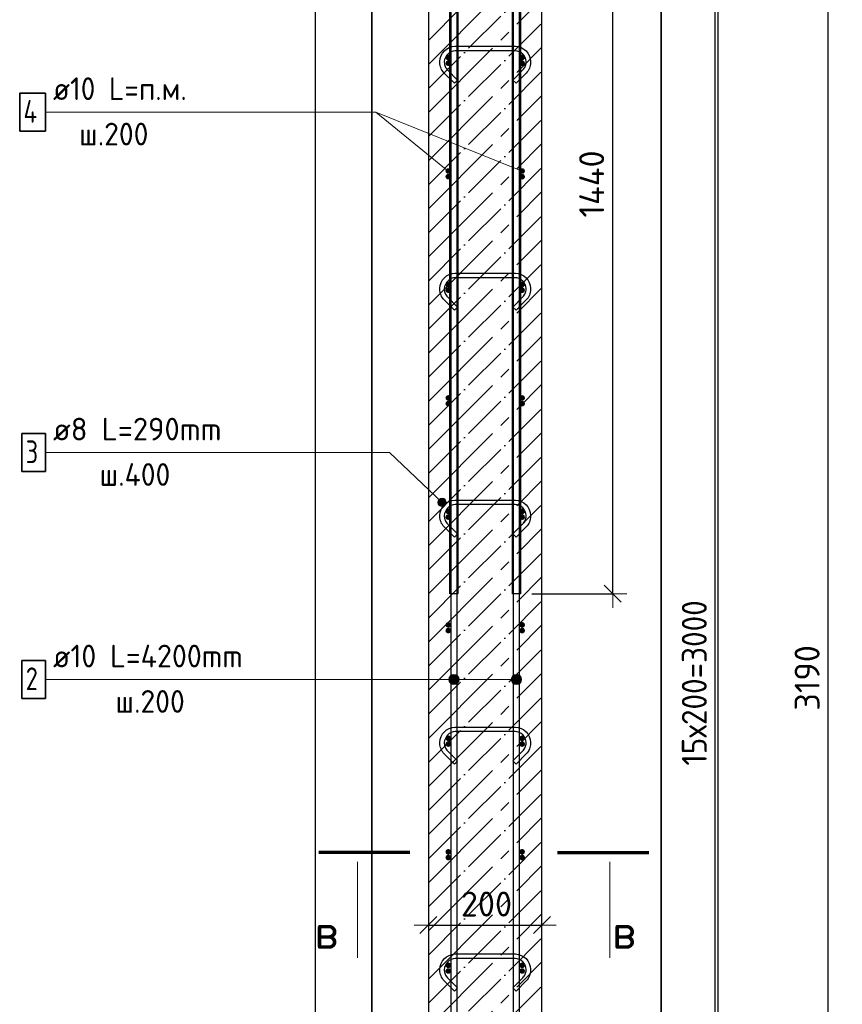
# Model space of a CAD drawing. Header units: millimetres. Extents: x -17997 to 37135, y 45383 to 72408.
# Tile 9 of 67: x -17946 to -16497, y 68907 to 70642. Entities that reach past the tile are written whole.
import ezdxf

# ---------------------------------------------------------------- set-up
doc = ezdxf.new("R2010")
doc.units = ezdxf.units.MM
doc.header["$PDMODE"] = 65
doc.linetypes.add('______11', pattern=[100, 80, -10, 0, -10])
doc.linetypes.add('______5', pattern=[220, 160, -20, 20, -20])
for name, color, linetype, lineweight in [('Standard', 7, 'Continuous', 25), ('Арм.стержн. Арматура края', 96, 'Continuous', 35), ('Арм.стержн. вертикальными 1', 22, 'Continuous', 35), ('Арм.стержн.горизонт. 1', 180, 'Continuous', 35), ('Размерная линия_ общее', 7, 'Continuous', 13)]:
    doc.layers.add(name, color=color, linetype=linetype, lineweight=lineweight)
doc.layers.add('Арм.стержн. вертикальными 2', color=7, linetype='Continuous', lineweight=35, true_color=0x006e00)
doc.layers.add('Арм.стержн.Стяжки', color=7, linetype='Continuous', lineweight=35, true_color=0x501e0f)
doc.styles.add('ISOCPEUR', font='ISOCPEUR')
doc.dimstyles.new('DIMSTYLE_3', dxfattribs={"dimtxt": 44, "dimasz": 50, "dimexe": 0, "dimexo": 0, "dimgap": 22, "dimtad": 2, "dimdec": 0, "dimrnd": 5, "dimzin": 12, "dimdsep": 46, "dimtxsty": 'ISOCPEUR', "dimblk1": 'ALL_ML_STRICH', "dimblk2": 'ALL_ML_STRICH', "dimsah": 1, "dimcen": 0, "dimclrd": 7, "dimclre": 256, "dimclrt": 7, "dimadec": 0, "dimazin": 0, "dimtfac": 1, "dimtdec": 0, "dimtix": 1, "dimtmove": 2, "dimatfit": 3, "dimfxl": 0, "dimtzin": 0, "dimlwd": 0, "dimlwe": -3, "dimarcsym": 0})

# ---------------------------------------------------------------- blocks, each defined once
blk = doc.blocks.new('ALL_ML_STRICH')
at = {"color": 0, "linetype": 'ByBlock', "lineweight": -2}
for p, q in [((0, -0.5), (0, 0.5)), ((-1, 0), (0.5, 0)), ((-0.3, -0.3), (0.3, 0.3))]:
    blk.add_line(p, q, dxfattribs=at)
blk = doc.blocks.new('*D125')
at = {"layer": 'DEFPOINTS', "color": 7, "linetype": 'Continuous', "lineweight": 13, "transparency": 33554687}
for p in [(-16904, 71070.4), (-17026.1, 67880.4), (-16522, 67880.4)]:
    blk.add_point(p, dxfattribs=at)
at = {"layer": 'Размерная линия_ общее', "color": 253, "linetype": 'Continuous', "lineweight": -2, "true_color": 0xa0a0a0, "transparency": 33554687}
for p, q in [((-16884, 71070.4), (-16522, 71070.4)), ((-17006.1, 67880.4), (-16522, 67880.4))]:
    blk.add_line(p, q, dxfattribs=at)
at = {"layer": 'Размерная линия_ общее', "color": 7, "linetype": 'Continuous', "lineweight": -2, "transparency": 33554687}
blk.add_line((-16522, 67880.4), (-16522, 71070.4), dxfattribs=at)
at = {"layer": 'Размерная линия_ общее', "color": 7, "linetype": 'Continuous', "lineweight": 13, "transparency": 33554687, "xscale": 50, "yscale": 50, "zscale": 50}
for p, rotation in [((-16522, 71070.4), 90), ((-16522, 67880.4), 270)]:
    blk.add_blockref('ALL_ML_STRICH', p, dxfattribs=dict(at, rotation=rotation))
at = {"layer": 'Размерная линия_ общее', "color": 7, "linetype": 'Continuous', "lineweight": 13, "transparency": 33554687, "insert": (-16559, 69482), "char_height": 44, "width": 176, "attachment_point": 5, "rotation": 90, "style": 'ISOCPEUR'}
blk.add_mtext('\\A1;{3190}', dxfattribs=at)
blk = doc.blocks.new('*D128')
at = {"layer": 'DEFPOINTS', "color": 7, "linetype": 'Continuous', "lineweight": 13, "transparency": 33554687}
for p in [(-17061.1, 70975.4), (-17061.1, 67975.4), (-16720.7, 67975.4)]:
    blk.add_point(p, dxfattribs=at)
at = {"layer": 'Размерная линия_ общее', "color": 253, "linetype": 'Continuous', "lineweight": -2, "true_color": 0xa0a0a0, "transparency": 33554687}
for p, q in [((-17041.1, 70975.4), (-16720.7, 70975.4)), ((-17041.1, 67975.4), (-16720.7, 67975.4))]:
    blk.add_line(p, q, dxfattribs=at)
at = {"layer": 'Размерная линия_ общее', "color": 7, "linetype": 'Continuous', "lineweight": -2, "transparency": 33554687}
blk.add_line((-16720.7, 67975.4), (-16720.7, 70975.4), dxfattribs=at)
at = {"layer": 'Размерная линия_ общее', "color": 7, "linetype": 'Continuous', "lineweight": 13, "transparency": 33554687, "xscale": 50, "yscale": 50, "zscale": 50}
for p, rotation in [((-16720.7, 70975.4), 90), ((-16720.7, 67975.4), 270)]:
    blk.add_blockref('ALL_ML_STRICH', p, dxfattribs=dict(at, rotation=rotation))
at = {"layer": 'Размерная линия_ общее', "color": 7, "linetype": 'Continuous', "lineweight": 13, "transparency": 33554687, "insert": (-16779.7, 69327.4), "char_height": 44, "width": 2.2, "attachment_point": 1, "rotation": 90, "line_spacing_factor": 0.60241, "style": 'ISOCPEUR'}
blk.add_mtext('\\W0.91;15х200=3000', dxfattribs=at)
blk = doc.blocks.new('*D132')
at = {"layer": 'DEFPOINTS', "color": 7, "linetype": 'Continuous', "lineweight": 13, "transparency": 33554687}
for p in [(-17036.1, 71070.4), (-17064.1, 69630.4), (-16901.5, 69630.4)]:
    blk.add_point(p, dxfattribs=at)
at = {"layer": 'Размерная линия_ общее', "color": 253, "linetype": 'Continuous', "lineweight": -2, "true_color": 0xa0a0a0, "transparency": 33554687}
for p, q in [((-17016.1, 71070.4), (-16901.5, 71070.4)), ((-17044.1, 69630.4), (-16901.5, 69630.4))]:
    blk.add_line(p, q, dxfattribs=at)
at = {"layer": 'Размерная линия_ общее', "color": 7, "linetype": 'Continuous', "lineweight": -2, "transparency": 33554687}
blk.add_line((-16901.5, 69630.4), (-16901.5, 71070.4), dxfattribs=at)
at = {"layer": 'Размерная линия_ общее', "color": 7, "linetype": 'Continuous', "lineweight": 13, "transparency": 33554687, "xscale": 50, "yscale": 50, "zscale": 50}
for p, rotation in [((-16901.5, 71070.4), 90), ((-16901.5, 69630.4), 270)]:
    blk.add_blockref('ALL_ML_STRICH', p, dxfattribs=dict(at, rotation=rotation))
at = {"layer": 'Размерная линия_ общее', "color": 7, "linetype": 'Continuous', "lineweight": 13, "transparency": 33554687, "insert": (-16938.5, 70352.6), "char_height": 44, "width": 176, "attachment_point": 5, "rotation": 90, "style": 'ISOCPEUR'}
blk.add_mtext('\\A1;{1440}', dxfattribs=at)
blk = doc.blocks.new('*D148')
at = {"layer": 'DEFPOINTS', "color": 7, "linetype": 'Continuous', "lineweight": 13, "transparency": 33554687}
for p in [(-17226.1, 69046.4), (-17226.1, 69037), (-17026.1, 69045.6)]:
    blk.add_point(p, dxfattribs=at)
at = {"layer": 'Размерная линия_ общее', "color": 253, "linetype": 'Continuous', "lineweight": -2, "true_color": 0xa0a0a0, "transparency": 33554687}
for p, q in [((-17226.1, 69046.4), (-17226.1, 69046.4)), ((-17026.1, 69046.4), (-17026.1, 69046.4))]:
    blk.add_line(p, q, dxfattribs=at)
at = {"layer": 'Размерная линия_ общее', "color": 7, "linetype": 'Continuous', "lineweight": -2, "transparency": 33554687}
blk.add_line((-17226.1, 69046.4), (-17026.1, 69046.4), dxfattribs=at)
at = {"layer": 'Размерная линия_ общее', "color": 7, "linetype": 'Continuous', "lineweight": 13, "transparency": 33554687, "xscale": 50, "yscale": 50, "zscale": 50, "rotation": 180}
blk.add_blockref('ALL_ML_STRICH', (-17226.1, 69046.4), dxfattribs=at)
at = {"layer": 'Размерная линия_ общее', "color": 7, "linetype": 'Continuous', "lineweight": 13, "transparency": 33554687, "xscale": 50, "yscale": 50, "zscale": 50}
blk.add_blockref('ALL_ML_STRICH', (-17026.1, 69046.4), dxfattribs=at)
at = {"layer": 'Размерная линия_ общее', "color": 7, "linetype": 'Continuous', "lineweight": 13, "transparency": 33554687, "insert": (-17123.9, 69083.4), "char_height": 44, "width": 132, "attachment_point": 5, "style": 'ISOCPEUR'}
blk.add_mtext('\\A1;{200}', dxfattribs=at)

msp = doc.modelspace()

# ---------------------------------------------------------------- hatches: boundary and pattern name
at = {"layer": 'Арм.стержн. Арматура края', "linetype": 'Continuous', "lineweight": 50, "transparency": 33554687}
for points in [[(-17186.1, 70565.4), (-17186.4, 70567.3), (-17187.5, 70568.9), (-17189.1, 70570), (-17191.1, 70570.4), (-17193, 70570), (-17194.6, 70568.9), (-17195.7, 70567.3), (-17196.1, 70565.4), (-17195.7, 70563.5), (-17194.6, 70561.9), (-17193, 70560.8), (-17191.1, 70560.4), (-17189.1, 70560.8), (-17187.5, 70561.9), (-17186.4, 70563.5)], [(-17056.1, 70565.4), (-17056.4, 70567.3), (-17057.5, 70568.9), (-17059.1, 70570), (-17061.1, 70570.4), (-17063, 70570), (-17064.6, 70568.9), (-17065.7, 70567.3), (-17066.1, 70565.4), (-17065.7, 70563.5), (-17064.6, 70561.9), (-17063, 70560.8), (-17061.1, 70560.4), (-17059.1, 70560.8), (-17057.5, 70561.9), (-17056.4, 70563.5)], [(-17186.1, 70365.4), (-17186.4, 70367.3), (-17187.5, 70368.9), (-17189.1, 70370), (-17191.1, 70370.4), (-17193, 70370), (-17194.6, 70368.9), (-17195.7, 70367.3), (-17196.1, 70365.4), (-17195.7, 70363.5), (-17194.6, 70361.9), (-17193, 70360.8), (-17191.1, 70360.4), (-17189.1, 70360.8), (-17187.5, 70361.9), (-17186.4, 70363.5)], [(-17056.1, 70365.4), (-17056.4, 70367.3), (-17057.5, 70368.9), (-17059.1, 70370), (-17061.1, 70370.4), (-17063, 70370), (-17064.6, 70368.9), (-17065.7, 70367.3), (-17066.1, 70365.4), (-17065.7, 70363.5), (-17064.6, 70361.9), (-17063, 70360.8), (-17061.1, 70360.4), (-17059.1, 70360.8), (-17057.5, 70361.9), (-17056.4, 70363.5)], [(-17186.1, 70165.4), (-17186.4, 70167.3), (-17187.5, 70168.9), (-17189.1, 70170), (-17191.1, 70170.4), (-17193, 70170), (-17194.6, 70168.9), (-17195.7, 70167.3), (-17196.1, 70165.4), (-17195.7, 70163.5), (-17194.6, 70161.9), (-17193, 70160.8), (-17191.1, 70160.4), (-17189.1, 70160.8), (-17187.5, 70161.9), (-17186.4, 70163.5)], [(-17056.1, 70165.4), (-17056.4, 70167.3), (-17057.5, 70168.9), (-17059.1, 70170), (-17061.1, 70170.4), (-17063, 70170), (-17064.6, 70168.9), (-17065.7, 70167.3), (-17066.1, 70165.4), (-17065.7, 70163.5), (-17064.6, 70161.9), (-17063, 70160.8), (-17061.1, 70160.4), (-17059.1, 70160.8), (-17057.5, 70161.9), (-17056.4, 70163.5)], [(-17186.1, 69965.4), (-17186.4, 69967.3), (-17187.5, 69968.9), (-17189.1, 69970), (-17191.1, 69970.4), (-17193, 69970), (-17194.6, 69968.9), (-17195.7, 69967.3), (-17196.1, 69965.4), (-17195.7, 69963.5), (-17194.6, 69961.9), (-17193, 69960.8), (-17191.1, 69960.4), (-17189.1, 69960.8), (-17187.5, 69961.9), (-17186.4, 69963.5)], [(-17056.1, 69965.4), (-17056.4, 69967.3), (-17057.5, 69968.9), (-17059.1, 69970), (-17061.1, 69970.4), (-17063, 69970), (-17064.6, 69968.9), (-17065.7, 69967.3), (-17066.1, 69965.4), (-17065.7, 69963.5), (-17064.6, 69961.9), (-17063, 69960.8), (-17061.1, 69960.4), (-17059.1, 69960.8), (-17057.5, 69961.9), (-17056.4, 69963.5)], [(-17186.1, 69765.4), (-17186.4, 69767.3), (-17187.5, 69768.9), (-17189.1, 69770), (-17191.1, 69770.4), (-17193, 69770), (-17194.6, 69768.9), (-17195.7, 69767.3), (-17196.1, 69765.4), (-17195.7, 69763.5), (-17194.6, 69761.9), (-17193, 69760.8), (-17191.1, 69760.4), (-17189.1, 69760.8), (-17187.5, 69761.9), (-17186.4, 69763.5)], [(-17056.1, 69765.4), (-17056.4, 69767.3), (-17057.5, 69768.9), (-17059.1, 69770), (-17061.1, 69770.4), (-17063, 69770), (-17064.6, 69768.9), (-17065.7, 69767.3), (-17066.1, 69765.4), (-17065.7, 69763.5), (-17064.6, 69761.9), (-17063, 69760.8), (-17061.1, 69760.4), (-17059.1, 69760.8), (-17057.5, 69761.9), (-17056.4, 69763.5)], [(-17186.1, 69565.4), (-17186.4, 69567.3), (-17187.5, 69568.9), (-17189.1, 69570), (-17191.1, 69570.4), (-17193, 69570), (-17194.6, 69568.9), (-17195.7, 69567.3), (-17196.1, 69565.4), (-17195.7, 69563.5), (-17194.6, 69561.9), (-17193, 69560.8), (-17191.1, 69560.4), (-17189.1, 69560.8), (-17187.5, 69561.9), (-17186.4, 69563.5)], [(-17056.1, 69565.4), (-17056.4, 69567.3), (-17057.5, 69568.9), (-17059.1, 69570), (-17061.1, 69570.4), (-17063, 69570), (-17064.6, 69568.9), (-17065.7, 69567.3), (-17066.1, 69565.4), (-17065.7, 69563.5), (-17064.6, 69561.9), (-17063, 69560.8), (-17061.1, 69560.4), (-17059.1, 69560.8), (-17057.5, 69561.9), (-17056.4, 69563.5)], [(-17186.1, 69365.4), (-17186.4, 69367.3), (-17187.5, 69368.9), (-17189.1, 69370), (-17191.1, 69370.4), (-17193, 69370), (-17194.6, 69368.9), (-17195.7, 69367.3), (-17196.1, 69365.4), (-17195.7, 69363.5), (-17194.6, 69361.9), (-17193, 69360.8), (-17191.1, 69360.4), (-17189.1, 69360.8), (-17187.5, 69361.9), (-17186.4, 69363.5)], [(-17056.1, 69365.4), (-17056.4, 69367.3), (-17057.5, 69368.9), (-17059.1, 69370), (-17061.1, 69370.4), (-17063, 69370), (-17064.6, 69368.9), (-17065.7, 69367.3), (-17066.1, 69365.4), (-17065.7, 69363.5), (-17064.6, 69361.9), (-17063, 69360.8), (-17061.1, 69360.4), (-17059.1, 69360.8), (-17057.5, 69361.9), (-17056.4, 69363.5)], [(-17186.1, 69165.4), (-17186.4, 69167.3), (-17187.5, 69168.9), (-17189.1, 69170), (-17191.1, 69170.4), (-17193, 69170), (-17194.6, 69168.9), (-17195.7, 69167.3), (-17196.1, 69165.4), (-17195.7, 69163.5), (-17194.6, 69161.9), (-17193, 69160.8), (-17191.1, 69160.4), (-17189.1, 69160.8), (-17187.5, 69161.9), (-17186.4, 69163.5)], [(-17056.1, 69165.4), (-17056.4, 69167.3), (-17057.5, 69168.9), (-17059.1, 69170), (-17061.1, 69170.4), (-17063, 69170), (-17064.6, 69168.9), (-17065.7, 69167.3), (-17066.1, 69165.4), (-17065.7, 69163.5), (-17064.6, 69161.9), (-17063, 69160.8), (-17061.1, 69160.4), (-17059.1, 69160.8), (-17057.5, 69161.9), (-17056.4, 69163.5)], [(-17186.1, 68965.4), (-17186.4, 68967.3), (-17187.5, 68968.9), (-17189.1, 68970), (-17191.1, 68970.4), (-17193, 68970), (-17194.6, 68968.9), (-17195.7, 68967.3), (-17196.1, 68965.4), (-17195.7, 68963.5), (-17194.6, 68961.9), (-17193, 68960.8), (-17191.1, 68960.4), (-17189.1, 68960.8), (-17187.5, 68961.9), (-17186.4, 68963.5)], [(-17056.1, 68965.4), (-17056.4, 68967.3), (-17057.5, 68968.9), (-17059.1, 68970), (-17061.1, 68970.4), (-17063, 68970), (-17064.6, 68968.9), (-17065.7, 68967.3), (-17066.1, 68965.4), (-17065.7, 68963.5), (-17064.6, 68961.9), (-17063, 68960.8), (-17061.1, 68960.4), (-17059.1, 68960.8), (-17057.5, 68961.9), (-17056.4, 68963.5)]]:
    msp.add_hatch(color=4, dxfattribs=at).paths.add_polyline_path(points)
at = {"layer": 'Арм.стержн. вертикальными 1', "linetype": 'Continuous', "lineweight": 13, "transparency": 33554687}
for points in [[(-17188.8, 69483.6), (-17185.6, 69471.4), (-17185.6, 69486.9)], [(-17185.6, 69486.9), (-17181.1, 69470.1), (-17181.1, 69488.1)], [(-17185.6, 69486.9), (-17185.6, 69471.4), (-17181.1, 69470.1)], [(-17181.1, 69488.1), (-17181.1, 69470.1), (-17176.6, 69471.4)], [(-17181.1, 69488.1), (-17176.6, 69471.4), (-17176.6, 69486.9)], [(-17176.6, 69486.9), (-17176.6, 69471.4), (-17173.3, 69474.6)], [(-17176.6, 69486.9), (-17173.3, 69474.6), (-17173.3, 69483.6)], [(-17078.8, 69483.6), (-17075.6, 69471.4), (-17075.6, 69486.9)], [(-17075.6, 69486.9), (-17071.1, 69470.1), (-17071.1, 69488.1)], [(-17075.6, 69486.9), (-17075.6, 69471.4), (-17071.1, 69470.1)], [(-17071.1, 69488.1), (-17071.1, 69470.1), (-17066.6, 69471.4)], [(-17071.1, 69488.1), (-17066.6, 69471.4), (-17066.6, 69486.9)], [(-17066.6, 69486.9), (-17066.6, 69471.4), (-17063.3, 69474.6)], [(-17066.6, 69486.9), (-17063.3, 69474.6), (-17063.3, 69483.6)], [(-17188.8, 69474.6), (-17188.8, 69483.6), (-17190.1, 69479.1)], [(-17188.8, 69483.6), (-17188.8, 69474.6), (-17185.6, 69471.4)], [(-17173.3, 69483.6), (-17173.3, 69474.6), (-17172.1, 69479.1)], [(-17078.8, 69474.6), (-17078.8, 69483.6), (-17080.1, 69479.1)], [(-17078.8, 69483.6), (-17078.8, 69474.6), (-17075.6, 69471.4)], [(-17063.3, 69483.6), (-17063.3, 69474.6), (-17062.1, 69479.1)]]:
    msp.add_hatch(color=7, dxfattribs=at).paths.add_polyline_path(points)
at = {"layer": 'Арм.стержн.горизонт. 1', "linetype": 'Continuous', "lineweight": 50, "transparency": 33554687}
for points in [[(-17186.1, 70575.4), (-17186.4, 70577.3), (-17187.5, 70578.9), (-17189.1, 70580), (-17191.1, 70580.4), (-17193, 70580), (-17194.6, 70578.9), (-17195.7, 70577.3), (-17196.1, 70575.4), (-17195.7, 70573.5), (-17194.6, 70571.9), (-17193, 70570.8), (-17191.1, 70570.4), (-17189.1, 70570.8), (-17187.5, 70571.9), (-17186.4, 70573.5)], [(-17056.1, 70575.4), (-17056.4, 70577.3), (-17057.5, 70578.9), (-17059.1, 70580), (-17061.1, 70580.4), (-17063, 70580), (-17064.6, 70578.9), (-17065.7, 70577.3), (-17066.1, 70575.4), (-17065.7, 70573.5), (-17064.6, 70571.9), (-17063, 70570.8), (-17061.1, 70570.4), (-17059.1, 70570.8), (-17057.5, 70571.9), (-17056.4, 70573.5)], [(-17186.1, 70375.4), (-17186.4, 70377.3), (-17187.5, 70378.9), (-17189.1, 70380), (-17191.1, 70380.4), (-17193, 70380), (-17194.6, 70378.9), (-17195.7, 70377.3), (-17196.1, 70375.4), (-17195.7, 70373.5), (-17194.6, 70371.9), (-17193, 70370.8), (-17191.1, 70370.4), (-17189.1, 70370.8), (-17187.5, 70371.9), (-17186.4, 70373.5)], [(-17056.1, 70375.4), (-17056.4, 70377.3), (-17057.5, 70378.9), (-17059.1, 70380), (-17061.1, 70380.4), (-17063, 70380), (-17064.6, 70378.9), (-17065.7, 70377.3), (-17066.1, 70375.4), (-17065.7, 70373.5), (-17064.6, 70371.9), (-17063, 70370.8), (-17061.1, 70370.4), (-17059.1, 70370.8), (-17057.5, 70371.9), (-17056.4, 70373.5)], [(-17186.1, 70175.4), (-17186.4, 70177.3), (-17187.5, 70178.9), (-17189.1, 70180), (-17191.1, 70180.4), (-17193, 70180), (-17194.6, 70178.9), (-17195.7, 70177.3), (-17196.1, 70175.4), (-17195.7, 70173.5), (-17194.6, 70171.9), (-17193, 70170.8), (-17191.1, 70170.4), (-17189.1, 70170.8), (-17187.5, 70171.9), (-17186.4, 70173.5)], [(-17056.1, 70175.4), (-17056.4, 70177.3), (-17057.5, 70178.9), (-17059.1, 70180), (-17061.1, 70180.4), (-17063, 70180), (-17064.6, 70178.9), (-17065.7, 70177.3), (-17066.1, 70175.4), (-17065.7, 70173.5), (-17064.6, 70171.9), (-17063, 70170.8), (-17061.1, 70170.4), (-17059.1, 70170.8), (-17057.5, 70171.9), (-17056.4, 70173.5)], [(-17186.1, 69975.4), (-17186.4, 69977.3), (-17187.5, 69978.9), (-17189.1, 69980), (-17191.1, 69980.4), (-17193, 69980), (-17194.6, 69978.9), (-17195.7, 69977.3), (-17196.1, 69975.4), (-17195.7, 69973.5), (-17194.6, 69971.9), (-17193, 69970.8), (-17191.1, 69970.4), (-17189.1, 69970.8), (-17187.5, 69971.9), (-17186.4, 69973.5)], [(-17056.1, 69975.4), (-17056.4, 69977.3), (-17057.5, 69978.9), (-17059.1, 69980), (-17061.1, 69980.4), (-17063, 69980), (-17064.6, 69978.9), (-17065.7, 69977.3), (-17066.1, 69975.4), (-17065.7, 69973.5), (-17064.6, 69971.9), (-17063, 69970.8), (-17061.1, 69970.4), (-17059.1, 69970.8), (-17057.5, 69971.9), (-17056.4, 69973.5)], [(-17186.1, 69775.4), (-17186.4, 69777.3), (-17187.5, 69778.9), (-17189.1, 69780), (-17191.1, 69780.4), (-17193, 69780), (-17194.6, 69778.9), (-17195.7, 69777.3), (-17196.1, 69775.4), (-17195.7, 69773.5), (-17194.6, 69771.9), (-17193, 69770.8), (-17191.1, 69770.4), (-17189.1, 69770.8), (-17187.5, 69771.9), (-17186.4, 69773.5)], [(-17056.1, 69775.4), (-17056.4, 69777.3), (-17057.5, 69778.9), (-17059.1, 69780), (-17061.1, 69780.4), (-17063, 69780), (-17064.6, 69778.9), (-17065.7, 69777.3), (-17066.1, 69775.4), (-17065.7, 69773.5), (-17064.6, 69771.9), (-17063, 69770.8), (-17061.1, 69770.4), (-17059.1, 69770.8), (-17057.5, 69771.9), (-17056.4, 69773.5)], [(-17186.1, 69575.4), (-17186.4, 69577.3), (-17187.5, 69578.9), (-17189.1, 69580), (-17191.1, 69580.4), (-17193, 69580), (-17194.6, 69578.9), (-17195.7, 69577.3), (-17196.1, 69575.4), (-17195.7, 69573.5), (-17194.6, 69571.9), (-17193, 69570.8), (-17191.1, 69570.4), (-17189.1, 69570.8), (-17187.5, 69571.9), (-17186.4, 69573.5)], [(-17056.1, 69575.4), (-17056.4, 69577.3), (-17057.5, 69578.9), (-17059.1, 69580), (-17061.1, 69580.4), (-17063, 69580), (-17064.6, 69578.9), (-17065.7, 69577.3), (-17066.1, 69575.4), (-17065.7, 69573.5), (-17064.6, 69571.9), (-17063, 69570.8), (-17061.1, 69570.4), (-17059.1, 69570.8), (-17057.5, 69571.9), (-17056.4, 69573.5)], [(-17186.1, 69375.4), (-17186.4, 69377.3), (-17187.5, 69378.9), (-17189.1, 69380), (-17191.1, 69380.4), (-17193, 69380), (-17194.6, 69378.9), (-17195.7, 69377.3), (-17196.1, 69375.4), (-17195.7, 69373.5), (-17194.6, 69371.9), (-17193, 69370.8), (-17191.1, 69370.4), (-17189.1, 69370.8), (-17187.5, 69371.9), (-17186.4, 69373.5)], [(-17056.1, 69375.4), (-17056.4, 69377.3), (-17057.5, 69378.9), (-17059.1, 69380), (-17061.1, 69380.4), (-17063, 69380), (-17064.6, 69378.9), (-17065.7, 69377.3), (-17066.1, 69375.4), (-17065.7, 69373.5), (-17064.6, 69371.9), (-17063, 69370.8), (-17061.1, 69370.4), (-17059.1, 69370.8), (-17057.5, 69371.9), (-17056.4, 69373.5)], [(-17186.1, 69175.4), (-17186.4, 69177.3), (-17187.5, 69178.9), (-17189.1, 69180), (-17191.1, 69180.4), (-17193, 69180), (-17194.6, 69178.9), (-17195.7, 69177.3), (-17196.1, 69175.4), (-17195.7, 69173.5), (-17194.6, 69171.9), (-17193, 69170.8), (-17191.1, 69170.4), (-17189.1, 69170.8), (-17187.5, 69171.9), (-17186.4, 69173.5)], [(-17056.1, 69175.4), (-17056.4, 69177.3), (-17057.5, 69178.9), (-17059.1, 69180), (-17061.1, 69180.4), (-17063, 69180), (-17064.6, 69178.9), (-17065.7, 69177.3), (-17066.1, 69175.4), (-17065.7, 69173.5), (-17064.6, 69171.9), (-17063, 69170.8), (-17061.1, 69170.4), (-17059.1, 69170.8), (-17057.5, 69171.9), (-17056.4, 69173.5)], [(-17186.1, 68975.4), (-17186.4, 68977.3), (-17187.5, 68978.9), (-17189.1, 68980), (-17191.1, 68980.4), (-17193, 68980), (-17194.6, 68978.9), (-17195.7, 68977.3), (-17196.1, 68975.4), (-17195.7, 68973.5), (-17194.6, 68971.9), (-17193, 68970.8), (-17191.1, 68970.4), (-17189.1, 68970.8), (-17187.5, 68971.9), (-17186.4, 68973.5)], [(-17056.1, 68975.4), (-17056.4, 68977.3), (-17057.5, 68978.9), (-17059.1, 68980), (-17061.1, 68980.4), (-17063, 68980), (-17064.6, 68978.9), (-17065.7, 68977.3), (-17066.1, 68975.4), (-17065.7, 68973.5), (-17064.6, 68971.9), (-17063, 68970.8), (-17061.1, 68970.4), (-17059.1, 68970.8), (-17057.5, 68971.9), (-17056.4, 68973.5)]]:
    msp.add_hatch(color=4, dxfattribs=at).paths.add_polyline_path(points)
at = {"layer": 'Арм.стержн.Стяжки', "linetype": 'Continuous', "lineweight": 13, "transparency": 33554687}
for points in [[(-17209.3, 69793.1), (-17204.2, 69798.5), (-17207.5, 69796.5)], [(-17204.2, 69798.5), (-17209.3, 69793.1), (-17209.2, 69789.3)], [(-17204.2, 69798.5), (-17209.2, 69789.3), (-17200.3, 69798.6)], [(-17200.3, 69798.6), (-17209.2, 69789.3), (-17207.2, 69785.9)], [(-17200.3, 69798.6), (-17207.2, 69785.9), (-17196.9, 69796.8)], [(-17196.9, 69796.8), (-17207.2, 69785.9), (-17203.8, 69784.1)], [(-17196.9, 69796.8), (-17203.8, 69784.1), (-17194.9, 69793.5)], [(-17194.9, 69793.5), (-17203.8, 69784.1), (-17199.9, 69784.2)], [(-17194.9, 69793.5), (-17199.9, 69784.2), (-17194.8, 69789.7)], [(-17194.8, 69789.7), (-17199.9, 69784.2), (-17196.6, 69786.2)]]:
    msp.add_hatch(color=7, dxfattribs=at).paths.add_polyline_path(points)

# ---------------------------------------------------------------- linework, layer by layer
at = {"color": 7, "linetype": 'Continuous', "lineweight": 25, "transparency": 33554687}
for p, q in [((-17226.1, 71070.4), (-17226.1, 67880.4)), ((-17026.1, 67880.4), (-17026.1, 71070.4))]:
    msp.add_line(p, q, dxfattribs=at)
at = {"color": 7, "linetype": '______11', "lineweight": -3, "transparency": 33554687}
for p, q in [((-17226.1, 70605.7), (-17026.1, 70805.7)), ((-17226.1, 70520.9), (-17026.1, 70720.9)), ((-17226.1, 70436), (-17026.1, 70636)), ((-17226.1, 70351.2), (-17026.1, 70551.2)), ((-17226.1, 70266.3), (-17026.1, 70466.3)), ((-17226.1, 70181.5), (-17026.1, 70381.5)), ((-17226.1, 70096.6), (-17026.1, 70296.6)), ((-17226.1, 70011.8), (-17026.1, 70211.8)), ((-17226.1, 69926.9), (-17026.1, 70126.9)), ((-17226.1, 69842.1), (-17026.1, 70042.1)), ((-17226.1, 69757.2), (-17026.1, 69957.2)), ((-17226.1, 69672.4), (-17026.1, 69872.4)), ((-17226.1, 69587.5), (-17026.1, 69787.5)), ((-17226.1, 69502.6), (-17026.1, 69702.6)), ((-17226.1, 69417.8), (-17026.1, 69617.8)), ((-17226.1, 69332.9), (-17026.1, 69532.9)), ((-17226.1, 69248.1), (-17026.1, 69448.1)), ((-17226.1, 69163.2), (-17026.1, 69363.2)), ((-17226.1, 69078.4), (-17026.1, 69278.4)), ((-17226.1, 68993.5), (-17026.1, 69193.5)), ((-17226.1, 68908.7), (-17026.1, 69108.7)), ((-17226.1, 68823.8), (-17026.1, 69023.8)), ((-17226.1, 68739), (-17026.1, 68939))]:
    msp.add_line(p, q, dxfattribs=at)
at = {"color": 7, "linetype": '______5', "lineweight": -3, "transparency": 33554687}
for p, q in [((-17226.1, 70563.3), (-17026.1, 70763.3)), ((-17226.1, 70478.5), (-17026.1, 70678.5)), ((-17226.1, 70393.6), (-17026.1, 70593.6)), ((-17226.1, 70308.7), (-17026.1, 70508.7)), ((-17226.1, 70223.9), (-17026.1, 70423.9)), ((-17226.1, 70139), (-17026.1, 70339)), ((-17226.1, 70054.2), (-17026.1, 70254.2)), ((-17226.1, 69969.3), (-17026.1, 70169.3)), ((-17226.1, 69884.5), (-17026.1, 70084.5)), ((-17226.1, 69799.6), (-17026.1, 69999.6)), ((-17226.1, 69714.8), (-17026.1, 69914.8)), ((-17226.1, 69629.9), (-17026.1, 69829.9)), ((-17226.1, 69545.1), (-17026.1, 69745.1)), ((-17226.1, 69460.2), (-17026.1, 69660.2)), ((-17226.1, 69375.4), (-17026.1, 69575.4)), ((-17226.1, 69290.5), (-17026.1, 69490.5)), ((-17226.1, 69205.7), (-17026.1, 69405.7)), ((-17226.1, 69120.8), (-17026.1, 69320.8)), ((-17226.1, 69036), (-17026.1, 69236)), ((-17226.1, 68951.1), (-17026.1, 69151.1)), ((-17226.1, 68866.2), (-17026.1, 69066.2)), ((-17226.1, 68781.4), (-17026.1, 68981.4))]:
    msp.add_line(p, q, dxfattribs=at)
at = {"layer": 'Standard', "color": 52, "linetype": 'Continuous', "lineweight": -3, "transparency": 33554687}
for p, q in [((-17325.9, 72204), (-17325.9, 67580.4)), ((-17325.9, 67580.4), (-17325.9, 72204)), ((-16815.9, 72204), (-16815.9, 67580.4)), ((-16815.9, 67580.4), (-16815.9, 72204))]:
    msp.add_line(p, q, dxfattribs=at)
at = {"layer": 'Standard', "color": 7, "linetype": 'Continuous', "lineweight": 13, "transparency": 33554687}
for p, q in [((-17061.1, 70375.4), (-17318.8, 70479.1)), ((-17350.9, 69158.1), (-17350.9, 68988.5)), ((-16906.4, 69158.1), (-16906.4, 68988.5))]:
    msp.add_line(p, q, dxfattribs=at)
at = {"layer": 'Standard', "color": 7, "linetype": 'Continuous', "lineweight": 70, "transparency": 33554687}
for p, q in [((-17258.6, 69174.1), (-17419.4, 69174.1)), ((-16998.6, 69174.1), (-16837.8, 69174.1))]:
    msp.add_line(p, q, dxfattribs=at)
at = {"layer": 'Standard', "color": 7, "linetype": 'Continuous', "lineweight": 25, "transparency": 33554687}
msp.add_lwpolyline([(-17425.9, 67480.4), (-16715.9, 67480.4), (-16715.9, 72304), (-17425.9, 72304), (-17425.9, 67480.4)], dxfattribs=at)
at = {"layer": 'Арм.стержн. вертикальными 1', "color": 7, "linetype": 'Continuous', "lineweight": 13, "transparency": 33554687}
for p, q in [((-17181.1, 69488.1), (-17181.1, 69488.1)), ((-17071.1, 69488.1), (-17071.1, 69488.1)), ((-17900.8, 69479.1), (-17296.8, 69479.1)), ((-17296.8, 69479.1), (-17071.1, 69479.1)), ((-17296.8, 69479.1), (-17181.1, 69479.1)), ((-17190.1, 69479.1), (-17190.1, 69479.1)), ((-17181.1, 69470.1), (-17181.1, 69470.1)), ((-17172.1, 69479.1), (-17172.1, 69479.1)), ((-17080.1, 69479.1), (-17080.1, 69479.1)), ((-17071.1, 69470.1), (-17071.1, 69470.1)), ((-17062.1, 69479.1), (-17062.1, 69479.1))]:
    msp.add_line(p, q, dxfattribs=at)
at = {"layer": 'Арм.стержн. вертикальными 1', "color": 4, "linetype": 'Continuous', "lineweight": 25, "transparency": 33554687}
for points in [[(-17186.1, 67880.4), (-17186.1, 72080.4), (-17176.1, 72080.4), (-17176.1, 67880.4), (-17186.1, 67880.4)], [(-17076.1, 67880.4), (-17076.1, 72080.4), (-17066.1, 72080.4), (-17066.1, 67880.4), (-17076.1, 67880.4)]]:
    msp.add_lwpolyline(points, dxfattribs=at)
at = {"layer": 'Арм.стержн. вертикальными 1', "color": 7, "linetype": 'Continuous', "lineweight": 35, "transparency": 33554687}
msp.add_lwpolyline([(-17942.1, 69445.8), (-17900.8, 69445.8), (-17900.8, 69512.5), (-17942.1, 69512.5), (-17942.1, 69445.8)], dxfattribs=at)
at = {"layer": 'Арм.стержн. вертикальными 1', "color": 7, "linetype": 'Continuous', "lineweight": 13, "transparency": 33554687}
for centre in [(-17181.1, 69479.1), (-17071.1, 69479.1)]:
    msp.add_circle(centre, 9, dxfattribs=at)
at = {"layer": 'Арм.стержн. вертикальными 2', "color": 7, "linetype": 'Continuous', "lineweight": 25, "transparency": 33554687}
for points in [[(-17174.1, 71970.4), (-17174.1, 69630.4), (-17188.1, 69630.4), (-17188.1, 71970.4), (-17174.1, 71970.4)], [(-17174.1, 71970.4), (-17174.1, 69630.4), (-17188.1, 69630.4), (-17188.1, 71970.4), (-17174.1, 71970.4)], [(-17064.1, 71970.4), (-17064.1, 69630.4), (-17078.1, 69630.4), (-17078.1, 71970.4), (-17064.1, 71970.4)], [(-17064.1, 71970.4), (-17064.1, 69630.4), (-17078.1, 69630.4), (-17078.1, 71970.4), (-17064.1, 71970.4)]]:
    msp.add_lwpolyline(points, dxfattribs=at)
at = {"layer": 'Арм.стержн.горизонт. 1', "color": 7, "linetype": 'Continuous', "lineweight": 13, "transparency": 33554687}
for p, q in [((-17900.8, 70479.1), (-17318.8, 70479.1)), ((-17318.8, 70479.1), (-17191.1, 70375.4))]:
    msp.add_line(p, q, dxfattribs=at)
at = {"layer": 'Арм.стержн.горизонт. 1', "color": 7, "linetype": 'Continuous', "lineweight": 35, "transparency": 33554687}
msp.add_lwpolyline([(-17946.1, 70445.8), (-17900.8, 70445.8), (-17900.8, 70512.5), (-17946.1, 70512.5), (-17946.1, 70445.8)], dxfattribs=at)
at = {"layer": 'Арм.стержн.Стяжки', "color": 7, "linetype": 'Continuous', "lineweight": 13, "transparency": 33554687}
for p, q in [((-17900.8, 69879.1), (-17294.8, 69879.1)), ((-17294.8, 69879.1), (-17202.1, 69791.4)), ((-17207.5, 69796.5), (-17207.5, 69796.5)), ((-17207.2, 69785.9), (-17207.2, 69785.9)), ((-17196.9, 69796.8), (-17196.9, 69796.8)), ((-17196.6, 69786.2), (-17196.6, 69786.2))]:
    msp.add_line(p, q, dxfattribs=at)
at = {"layer": 'Арм.стержн.Стяжки', "color": 40, "linetype": 'Continuous', "lineweight": 25, "transparency": 33554687}
for points in [[(-17180.3, 70530), (-17198.3, 70548.1), (-17200, 70550), (-17201.5, 70552.1), (-17202.8, 70554.3), (-17203.9, 70556.7), (-17204.8, 70559.1), (-17205.5, 70561.6), (-17205.9, 70564.2), (-17206.1, 70566.7), (-17206.1, 70568.7), (-17205.4, 70573.6), (-17203.7, 70578.7), (-17201.1, 70583.3), (-17197.9, 70587.2), (-17194, 70590.4), (-17189.3, 70593), (-17184.3, 70594.7), (-17179.4, 70595.4), (-17072.7, 70595.4), (-17067.9, 70594.7), (-17062.8, 70593), (-17058.1, 70590.4), (-17054.2, 70587.2), (-17051, 70583.3), (-17048.4, 70578.7), (-17046.7, 70573.6), (-17046.1, 70568.7), (-17046.1, 70566.7), (-17046.2, 70564.2), (-17046.7, 70561.6), (-17047.3, 70559.1), (-17048.2, 70556.7), (-17049.3, 70554.3), (-17050.6, 70552.1), (-17052.1, 70550), (-17053.8, 70548.1), (-17071.8, 70530), (-17077.5, 70535.7), (-17059.6, 70553.5), (-17058.4, 70554.9), (-17057.3, 70556.5), (-17056.4, 70558.1), (-17055.6, 70559.7), (-17055, 70561.5), (-17054.5, 70563.3), (-17054.2, 70565.1), (-17054.1, 70567), (-17054.1, 70568.2), (-17054.6, 70571.8), (-17055.8, 70575.4), (-17057.6, 70578.8), (-17059.9, 70581.5), (-17062.7, 70583.8), (-17066, 70585.7), (-17069.7, 70586.9), (-17073.3, 70587.4), (-17178.8, 70587.4), (-17182.4, 70586.9), (-17186.1, 70585.7), (-17189.5, 70583.8), (-17192.2, 70581.5), (-17194.5, 70578.8), (-17196.3, 70575.4), (-17197.6, 70571.8), (-17198.1, 70568.2), (-17198.1, 70567), (-17197.9, 70565.1), (-17197.6, 70563.3), (-17197.2, 70561.5), (-17196.5, 70559.7), (-17195.8, 70558.1), (-17194.8, 70556.5), (-17193.7, 70554.9), (-17192.5, 70553.5), (-17174.6, 70535.7), (-17180.3, 70530)], [(-17180.3, 70130), (-17198.3, 70148.1), (-17200, 70150), (-17201.5, 70152.1), (-17202.8, 70154.3), (-17203.9, 70156.7), (-17204.8, 70159.1), (-17205.5, 70161.6), (-17205.9, 70164.2), (-17206.1, 70166.7), (-17206.1, 70168.7), (-17205.4, 70173.6), (-17203.7, 70178.7), (-17201.1, 70183.3), (-17197.9, 70187.2), (-17194, 70190.4), (-17189.3, 70193), (-17184.3, 70194.7), (-17179.4, 70195.4), (-17072.7, 70195.4), (-17067.9, 70194.7), (-17062.8, 70193), (-17058.1, 70190.4), (-17054.2, 70187.2), (-17051, 70183.3), (-17048.4, 70178.7), (-17046.7, 70173.6), (-17046.1, 70168.7), (-17046.1, 70166.7), (-17046.2, 70164.2), (-17046.7, 70161.6), (-17047.3, 70159.1), (-17048.2, 70156.7), (-17049.3, 70154.3), (-17050.6, 70152.1), (-17052.1, 70150), (-17053.8, 70148.1), (-17071.8, 70130), (-17077.5, 70135.7), (-17059.6, 70153.5), (-17058.4, 70154.9), (-17057.3, 70156.5), (-17056.4, 70158.1), (-17055.6, 70159.7), (-17055, 70161.5), (-17054.5, 70163.3), (-17054.2, 70165.1), (-17054.1, 70167), (-17054.1, 70168.2), (-17054.6, 70171.8), (-17055.8, 70175.4), (-17057.6, 70178.8), (-17059.9, 70181.5), (-17062.7, 70183.8), (-17066, 70185.7), (-17069.7, 70186.9), (-17073.3, 70187.4), (-17178.8, 70187.4), (-17182.4, 70186.9), (-17186.1, 70185.7), (-17189.5, 70183.8), (-17192.2, 70181.5), (-17194.5, 70178.8), (-17196.3, 70175.4), (-17197.6, 70171.8), (-17198.1, 70168.2), (-17198.1, 70167), (-17197.9, 70165.1), (-17197.6, 70163.3), (-17197.2, 70161.5), (-17196.5, 70159.7), (-17195.8, 70158.1), (-17194.8, 70156.5), (-17193.7, 70154.9), (-17192.5, 70153.5), (-17174.6, 70135.7), (-17180.3, 70130)], [(-17180.3, 69730), (-17198.3, 69748.1), (-17200, 69750), (-17201.5, 69752.1), (-17202.8, 69754.3), (-17203.9, 69756.7), (-17204.8, 69759.1), (-17205.5, 69761.6), (-17205.9, 69764.2), (-17206.1, 69766.7), (-17206.1, 69768.7), (-17205.4, 69773.6), (-17203.7, 69778.7), (-17201.1, 69783.3), (-17197.9, 69787.2), (-17194, 69790.4), (-17189.3, 69793), (-17184.3, 69794.7), (-17179.4, 69795.4), (-17072.7, 69795.4), (-17067.9, 69794.7), (-17062.8, 69793), (-17058.1, 69790.4), (-17054.2, 69787.2), (-17051, 69783.3), (-17048.4, 69778.7), (-17046.7, 69773.6), (-17046.1, 69768.7), (-17046.1, 69766.7), (-17046.2, 69764.2), (-17046.7, 69761.6), (-17047.3, 69759.1), (-17048.2, 69756.7), (-17049.3, 69754.3), (-17050.6, 69752.1), (-17052.1, 69750), (-17053.8, 69748.1), (-17071.8, 69730), (-17077.5, 69735.7), (-17059.6, 69753.5), (-17058.4, 69754.9), (-17057.3, 69756.5), (-17056.4, 69758.1), (-17055.6, 69759.7), (-17055, 69761.5), (-17054.5, 69763.3), (-17054.2, 69765.1), (-17054.1, 69767), (-17054.1, 69768.2), (-17054.6, 69771.8), (-17055.8, 69775.4), (-17057.6, 69778.8), (-17059.9, 69781.5), (-17062.7, 69783.8), (-17066, 69785.7), (-17069.7, 69786.9), (-17073.3, 69787.4), (-17178.8, 69787.4), (-17182.4, 69786.9), (-17186.1, 69785.7), (-17189.5, 69783.8), (-17192.2, 69781.5), (-17194.5, 69778.8), (-17196.3, 69775.4), (-17197.6, 69771.8), (-17198.1, 69768.2), (-17198.1, 69767), (-17197.9, 69765.1), (-17197.6, 69763.3), (-17197.2, 69761.5), (-17196.5, 69759.7), (-17195.8, 69758.1), (-17194.8, 69756.5), (-17193.7, 69754.9), (-17192.5, 69753.5), (-17174.6, 69735.7), (-17180.3, 69730)], [(-17180.3, 69330), (-17198.3, 69348.1), (-17200, 69350), (-17201.5, 69352.1), (-17202.8, 69354.3), (-17203.9, 69356.7), (-17204.8, 69359.1), (-17205.5, 69361.6), (-17205.9, 69364.2), (-17206.1, 69366.7), (-17206.1, 69368.7), (-17205.4, 69373.6), (-17203.7, 69378.7), (-17201.1, 69383.3), (-17197.9, 69387.2), (-17194, 69390.4), (-17189.3, 69393), (-17184.3, 69394.7), (-17179.4, 69395.4), (-17072.7, 69395.4), (-17067.9, 69394.7), (-17062.8, 69393), (-17058.1, 69390.4), (-17054.2, 69387.2), (-17051, 69383.3), (-17048.4, 69378.7), (-17046.7, 69373.6), (-17046.1, 69368.7), (-17046.1, 69366.7), (-17046.2, 69364.2), (-17046.7, 69361.6), (-17047.3, 69359.1), (-17048.2, 69356.7), (-17049.3, 69354.3), (-17050.6, 69352.1), (-17052.1, 69350), (-17053.8, 69348.1), (-17071.8, 69330), (-17077.5, 69335.7), (-17059.6, 69353.5), (-17058.4, 69354.9), (-17057.3, 69356.5), (-17056.4, 69358.1), (-17055.6, 69359.7), (-17055, 69361.5), (-17054.5, 69363.3), (-17054.2, 69365.1), (-17054.1, 69367), (-17054.1, 69368.2), (-17054.6, 69371.8), (-17055.8, 69375.4), (-17057.6, 69378.8), (-17059.9, 69381.5), (-17062.7, 69383.8), (-17066, 69385.7), (-17069.7, 69386.9), (-17073.3, 69387.4), (-17178.8, 69387.4), (-17182.4, 69386.9), (-17186.1, 69385.7), (-17189.5, 69383.8), (-17192.2, 69381.5), (-17194.5, 69378.8), (-17196.3, 69375.4), (-17197.6, 69371.8), (-17198.1, 69368.2), (-17198.1, 69367), (-17197.9, 69365.1), (-17197.6, 69363.3), (-17197.2, 69361.5), (-17196.5, 69359.7), (-17195.8, 69358.1), (-17194.8, 69356.5), (-17193.7, 69354.9), (-17192.5, 69353.5), (-17174.6, 69335.7), (-17180.3, 69330)], [(-17180.3, 68930), (-17198.3, 68948.1), (-17200, 68950), (-17201.5, 68952.1), (-17202.8, 68954.3), (-17203.9, 68956.7), (-17204.8, 68959.1), (-17205.5, 68961.6), (-17205.9, 68964.2), (-17206.1, 68966.7), (-17206.1, 68968.7), (-17205.4, 68973.6), (-17203.7, 68978.7), (-17201.1, 68983.3), (-17197.9, 68987.2), (-17194, 68990.4), (-17189.3, 68993), (-17184.3, 68994.7), (-17179.4, 68995.4), (-17072.7, 68995.4), (-17067.9, 68994.7), (-17062.8, 68993), (-17058.1, 68990.4), (-17054.2, 68987.2), (-17051, 68983.3), (-17048.4, 68978.7), (-17046.7, 68973.6), (-17046.1, 68968.7), (-17046.1, 68966.7), (-17046.2, 68964.2), (-17046.7, 68961.6), (-17047.3, 68959.1), (-17048.2, 68956.7), (-17049.3, 68954.3), (-17050.6, 68952.1), (-17052.1, 68950), (-17053.8, 68948.1), (-17071.8, 68930), (-17077.5, 68935.7), (-17059.6, 68953.5), (-17058.4, 68954.9), (-17057.3, 68956.5), (-17056.4, 68958.1), (-17055.6, 68959.7), (-17055, 68961.5), (-17054.5, 68963.3), (-17054.2, 68965.1), (-17054.1, 68967), (-17054.1, 68968.2), (-17054.6, 68971.8), (-17055.8, 68975.4), (-17057.6, 68978.8), (-17059.9, 68981.5), (-17062.7, 68983.8), (-17066, 68985.7), (-17069.7, 68986.9), (-17073.3, 68987.4), (-17178.8, 68987.4), (-17182.4, 68986.9), (-17186.1, 68985.7), (-17189.5, 68983.8), (-17192.2, 68981.5), (-17194.5, 68978.8), (-17196.3, 68975.4), (-17197.6, 68971.8), (-17198.1, 68968.2), (-17198.1, 68967), (-17197.9, 68965.1), (-17197.6, 68963.3), (-17197.2, 68961.5), (-17196.5, 68959.7), (-17195.8, 68958.1), (-17194.8, 68956.5), (-17193.7, 68954.9), (-17192.5, 68953.5), (-17174.6, 68935.7), (-17180.3, 68930)]]:
    msp.add_lwpolyline(points, dxfattribs=at)
at = {"layer": 'Арм.стержн.Стяжки', "color": 7, "linetype": 'Continuous', "lineweight": 35, "transparency": 33554687}
msp.add_lwpolyline([(-17942.1, 69845.8), (-17900.8, 69845.8), (-17900.8, 69912.5), (-17942.1, 69912.5), (-17942.1, 69845.8)], dxfattribs=at)
at = {"layer": 'Арм.стержн.Стяжки', "color": 7, "linetype": 'Continuous', "lineweight": 13, "transparency": 33554687}
msp.add_circle((-17202.1, 69791.4), 7.5, dxfattribs=at)

# ---------------------------------------------------------------- texts
at = {"layer": 'Standard', "color": 7, "linetype": 'Continuous', "lineweight": 13, "transparency": 33554687, "char_height": 60, "width": 65.333, "attachment_point": 7, "style": 'ISOCPEUR'}
for insert in [(-17426.8, 69004.5), (-16902.5, 69004.5)]:
    msp.add_mtext('\\A1;{\\fISOCPEUR|i0|b0;\\H60.000000;\\W1.000000;\\C7;в}\\P', dxfattribs=dict(at, insert=insert))
at = {"layer": 'Арм.стержн. вертикальными 1', "color": 7, "linetype": 'Continuous', "lineweight": 25, "transparency": 33554687, "char_height": 40, "attachment_point": 7, "style": 'ISOCPEUR'}
for s, insert, width in [('\\W0.96;ø10 L=4200mm ', (-17887.5, 69500.5), 395.02), ('\\W0.78;2', (-17935.5, 69460.5), 43.521), ('\\W0.95;ш.200 ', (-17777.5, 69420.5), 174.933)]:
    msp.add_mtext(s, dxfattribs=dict(at, insert=insert, width=width))
at = {"layer": 'Арм.стержн.горизонт. 1', "color": 7, "linetype": 'Continuous', "lineweight": 25, "transparency": 33554687, "char_height": 40, "attachment_point": 7, "style": 'ISOCPEUR'}
for s, insert, width in [('\\W0.94;ø10 L=п.м.', (-17887.5, 70500.5), 266.644), ('\\W0.80;4', (-17939.5, 70460.5), 47.978), ('\\W0.95;ш.200 ', (-17841.5, 70420.5), 174.933)]:
    msp.add_mtext(s, dxfattribs=dict(at, insert=insert, width=width))
at = {"layer": 'Арм.стержн.Стяжки', "color": 7, "linetype": 'Continuous', "lineweight": 25, "transparency": 33554687, "char_height": 40, "attachment_point": 7, "style": 'ISOCPEUR'}
for s, insert, width in [('\\W0.98;ø8 L=290mm ', (-17887.5, 69900.5), 343.369), ('\\W0.78;3', (-17935.5, 69860.5), 43.521), ('\\W0.95;ш.400 ', (-17805.5, 69820.5), 178.965)]:
    msp.add_mtext(s, dxfattribs=dict(at, insert=insert, width=width))

# ---------------------------------------------------------------- dimensions: what is measured, and where the dimension line sits
at = {"layer": 'Размерная линия_ общее', "color": 7, "linetype": 'Continuous', "lineweight": 13, "transparency": 33554687}
for base, p1, p2, picture, middle in [((-16901.5, 71070.4), (-17044.1, 69630.4), (-17016.1, 71070.4), '*D132', (-16938.5, 70352.6)), ((-16522, 71070.4), (-17006.1, 67880.4), (-16884, 71070.4), '*D125', (-16559, 69482))]:
    dim = msp.add_linear_dim(base=base, p1=p1, p2=p2, angle=90, dimstyle='DIMSTYLE_3', override={"dimpost": '<>', "dimclrd": 7, "dimclre": 253, "dimclrt": 7, "dimlwd": 0, "dimlwe": 65533}, dxfattribs=at)
    dim.commit()
    dim.dimension.update_dxf_attribs({"geometry": picture, "text_midpoint": middle, "dimtype": 160})
dim = msp.add_linear_dim(base=(-16720.7, 70975.4), p1=(-17041.1, 67975.4), p2=(-17041.1, 70975.4), angle=90, text='\\W0.91;15х200=3000', dimstyle='DIMSTYLE_3', override={"dimpost": '<>', "dimclrd": 7, "dimclre": 253, "dimclrt": 7, "dimlwd": 0, "dimlwe": 65533}, dxfattribs=at)
dim.commit()
dim.dimension.update_dxf_attribs({"geometry": '*D128', "text_midpoint": (-16742.7, 69475.4), "dimtype": 160})
dim = msp.add_linear_dim(base=(-17026.1, 69046.4), p1=(-17226.1, 69046.4), p2=(-17026.1, 69046.4), dimstyle='DIMSTYLE_3', override={"dimpost": '<>', "dimclrd": 7, "dimclre": 253, "dimclrt": 7, "dimlwd": 0, "dimlwe": 65533}, dxfattribs=at)
dim.commit()
dim.dimension.update_dxf_attribs({"geometry": '*D148', "text_midpoint": (-17123.9, 69083.4), "dimtype": 160})

doc.saveas('drawing.dxf')
